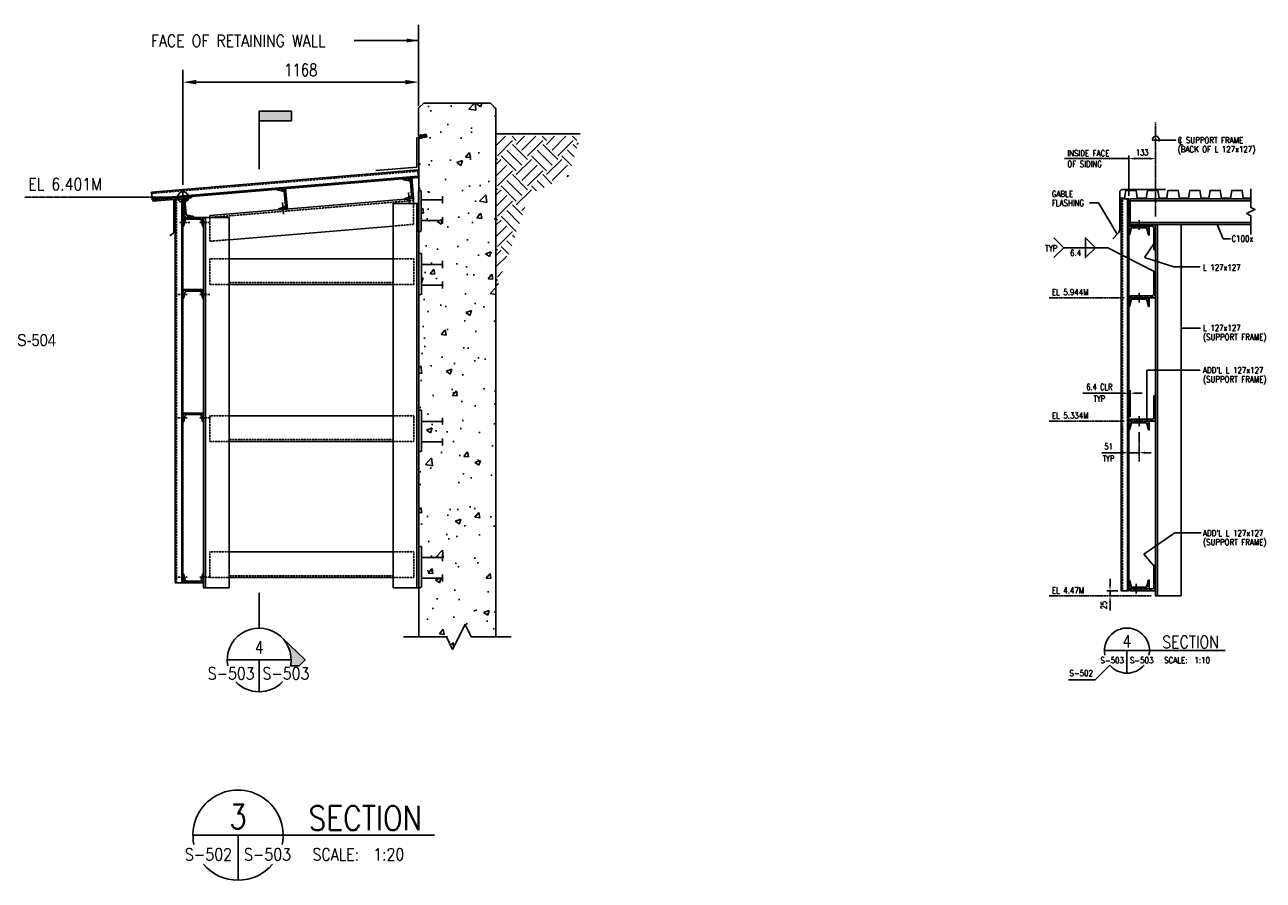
# Model space of a CAD drawing. Header units: millimetres. Extents: x 81 to 14083, y -2684 to 4964.
# Tile 5 of 5: x 7961 to 14083, y 229 to 4457. Entities that reach past the tile are written whole.
import ezdxf
from ezdxf.enums import TextEntityAlignment as Align

# ---------------------------------------------------------------- set-up
doc = ezdxf.new("R2010")
doc.units = ezdxf.units.MM
for name, pattern in [('CENTER2', [1.125, 0.75, -0.125, 0.125, -0.125]), ('DASHED2', [0.375, 0.25, -0.125]), ('HIDDEN', [0.375, 0.25, -0.125]), ('HIDDEN2', [0.1875, 0.125, -0.0625]), ('PHANTOM2', [1.25, 0.625, -0.125, 0.125, -0.125, 0.125, -0.125])]:
    doc.linetypes.add(name, pattern=pattern)
for name, color, linetype in [('A-ANNO-DIMS', 1, 'Continuous'), ('S-ANNO-CNTR', 1, 'CENTER2'), ('S-ANNO-DIMS', 2, 'Continuous'), ('S-ANNO-PATT', 1, 'Continuous'), ('S-ANNO-SYMB', 4, 'Continuous'), ('S-ANNO-SYMB_5', 5, 'Continuous'), ('S-ANNO-TEXT', 3, 'Continuous'), ('S-ANNO-TEXT_14', 14, 'Continuous'), ('S-DETL-CONC', 4, 'Continuous'), ('S-DETL-FNGR', 4, 'Continuous'), ('S-DETL-HIDE', 2, 'HIDDEN'), ('S-DETL-MBND', 1, 'Continuous'), ('S-DETL-MBND-HIDE', 1, 'HIDDEN2'), ('S-DETL-MBND2', 2, 'Continuous'), ('S-DETL-PATT', 1, 'Continuous'), ('S-DETL-STLS', 3, 'Continuous'), ('S-DETL-STLS5', 5, 'Continuous')]:
    doc.layers.add(name, color=color, linetype=linetype)
doc.styles.add('ROMANS', font='ROMANS.shx', dxfattribs={"width": 0.8})
doc.styles.add('SX-FRAC', font='SX-FRAC.shx', dxfattribs={"width": 0.9, "height": 14})
doc.styles.add('Text', font='romans.shx', dxfattribs={"width": 0.8, "height": 3})
doc.dimstyles.new('NFL_1', dxfattribs={"dimscale": 0, "dimtxt": 3, "dimasz": 3.3, "dimexe": 3, "dimexo": 3, "dimgap": 1.5, "dimtad": 1, "dimdec": 0, "dimzin": 3, "dimdsep": 46, "dimtxsty": 'Text', "dimblk2": 'ARCHTICK', "dimcen": 3, "dimdle": 3, "dimclrd": 1, "dimclre": 1, "dimclrt": 2, "dimadec": 0, "dimazin": 0, "dimtfac": 0.75, "dimtdec": 0, "dimtmove": 2, "dimatfit": 3, "dimfxl": 0.125, "dimtfillclr": 1, "dimfrac": 2, "dimtolj": 1, "dimtzin": 0, "dimarcsym": 1})
doc.dimstyles.get("Standard").update_dxf_attribs({"dimtxt": 0.125, "dimasz": 0.125, "dimexe": 0.18, "dimexo": 0.0625, "dimgap": 0.125, "dimtad": 0, "dimtih": 1, "dimtoh": 1, "dimdec": 4, "dimzin": 0, "dimdsep": 46, "dimtxsty": 'Text', "dimcen": 0.125, "dimclrt": 2, "dimadec": 0, "dimazin": 0, "dimtfac": 1, "dimtdec": 4, "dimtofl": 0, "dimtmove": 0, "dimatfit": 3, "dimfxl": 0.18, "dimtolj": 1, "dimtzin": 0, "dimarcsym": 0})
pattern_1 = [(45, (-26614.908, -14620.589), (-8.8388348, 8.8388348), []), (45, (-26614.908, -14614.339), (-8.8388348, 8.8388348), [])]

# ---------------------------------------------------------------- blocks, each defined once
blk = doc.blocks.new('*X54')
at = {"color": 0}
for p, q in [((811.4, 1072.2), (822.6, 1083.3)), ((813.2, 1060.7), (830.9, 1078.3)), ((835.3, 1078.3), (830.3, 1083.3)), ((848.5, 1056.2), (830.9, 1073.9)), ((835.3, 1073.9), (844.7, 1083.3)), ((841.9, 1067.3), (857.9, 1083.3)), ((848.5, 1060.7), (866.2, 1078.3)), ((870.6, 1078.3), (865.6, 1083.3)), ((883.9, 1056.2), (866.2, 1073.9)), ((870.6, 1073.9), (880, 1083.3)), ((877.3, 1067.3), (893.3, 1083.3)), ((883.9, 1060.7), (901.6, 1078.3)), ((906, 1078.3), (901, 1083.3)), ((905.9, 1069.5), (901.6, 1073.9)), ((906, 1073.9), (907.8, 1075.8)), ((813.2, 1056.2), (811.4, 1058)), ((811.4, 1050.1), (817.6, 1056.2)), ((835.3, 1043), (817.6, 1060.7)), ((841.9, 1049.6), (824.2, 1067.3)), ((835.3, 1038.6), (852.9, 1056.2)), ((870.6, 1043), (852.9, 1060.7)), ((877.3, 1049.6), (859.6, 1067.3)), ((870.6, 1038.6), (888.3, 1056.2)), ((899.8, 1049.1), (888.3, 1060.7)), ((902.9, 1059.3), (894.9, 1067.3)), ((811.4, 1036.8), (824.2, 1049.6)), ((813.2, 1025.3), (830.9, 1043)), ((841.9, 1031.9), (859.6, 1049.6)), ((848.5, 1025.3), (866.2, 1043)), ((877.3, 1031.9), (894.9, 1049.6)), ((841.9, 1014.3), (824.2, 1031.9)), ((848.5, 1020.9), (830.9, 1038.6)), ((867.9, 1023.7), (859.6, 1031.9)), ((876.9, 1027.8), (866.2, 1038.6)), ((894.6, 1036), (896.4, 1037.8)), ((813.2, 1020.9), (811.4, 1022.6)), ((811.4, 1014.7), (817.6, 1020.9)), ((811.4, 1001.5), (824.2, 1014.3)), ((835.3, 1007.6), (817.6, 1025.3)), ((835.3, 1003.2), (852.9, 1020.9)), ((858.8, 1019.5), (852.9, 1025.3)), ((813.2, 989.9), (830.9, 1007.6)), ((842.5, 991.6), (830.9, 1003.2)), ((841.9, 996.6), (845.3, 1000)), ((813.2, 985.5), (811.4, 987.3)), ((811.4, 979.4), (817.6, 985.5)), ((835.3, 972.3), (817.6, 989.9)), ((839.2, 981.6), (824.2, 996.6)), ((811.4, 966.1), (824.2, 978.9)), ((813.2, 954.6), (830.9, 972.3)), ((826.5, 945.7), (817.6, 954.6)), ((830, 955.4), (824.2, 961.2)), ((833.5, 965.2), (830.9, 967.9)), ((813.2, 950.2), (811.4, 951.9)), ((811.4, 944), (817.6, 950.2)), ((811.4, 930.8), (824.2, 943.5)), ((813.2, 914.8), (811.4, 916.6)), ((811.4, 908.7), (814.3, 911.6)), ((813.2, 919.2), (819.2, 925.3))]:
    blk.add_line(p, q, dxfattribs=at)
blk = doc.blocks.new('FLAG')
at = {"layer": 'S-ANNO-PATT'}
blk.add_hatch(color=256, dxfattribs=at).paths.add_polyline_path([(-11.91, 8.03), (-14.29, 8.03), (-14.29, 0), (-11.91, 0)])
at = {"layer": 'S-ANNO-SYMB'}
blk.add_lwpolyline([(0, 0), (-14.29, 0), (-14.29, 8.03), (-11.91, 8.03), (-11.91, 0)], dxfattribs=at)
blk = doc.blocks.new('*D55')
at = {"layer": 'Defpoints', "color": 0, "transparency": 16777216}
for p in [(9907.9, 4173.1), (9907.9, 4044.3), (8742.9, 3604.7)]:
    blk.add_point(p, dxfattribs=at)
at = {"layer": 'S-ANNO-DIMS', "color": 1, "lineweight": -2, "transparency": 16777216}
for p, q in [((8742.9, 3664.7), (8742.9, 4233.1)), ((9907.9, 4104.3), (9907.9, 4233.1)), ((8808.9, 4173.1), (9841.9, 4173.1))]:
    blk.add_line(p, q, dxfattribs=at)
at = {"layer": 'S-ANNO-DIMS', "color": 1, "transparency": 16777216}
for points in [[(8808.9, 4184.1), (8808.9, 4162.1), (8742.9, 4173.1)], [(9841.9, 4184.1), (9841.9, 4162.1), (9907.9, 4173.1)]]:
    blk.add_solid(points, dxfattribs=at)
at = {"layer": 'S-ANNO-DIMS', "color": 2, "transparency": 16777216, "insert": (9325.4, 4233.1), "char_height": 60, "attachment_point": 5, "style": 'Text'}
blk.add_mtext('\\A1;1168', dxfattribs=at)
blk = doc.blocks.new('_ArchTick')
at = {"color": 0, "linetype": 'ByBlock', "const_width": 0.15}
blk.add_lwpolyline([(-0.5, -0.5), (0.5, 0.5)], dxfattribs=at)

msp = doc.modelspace()

# ---------------------------------------------------------------- hatches: boundary and pattern name
at = {"layer": 'S-ANNO-PATT'}
msp.add_hatch(color=256, dxfattribs=at).paths.add_polyline_path([(9233.5, 1426.3, -0.24246), (9274.3, 1287.8), (9316.6, 1287.8), (9347.8, 1317.5)])
at = {"layer": 'S-DETL-PATT'}
h = msp.add_hatch(dxfattribs=at)
h.set_pattern_fill('AR-CONC', color=256, scale=40, style=0)
h.set_pattern_definition([(50, (-25401.3, -14697.57), (286.9041, -25.1009), [30, -330]), (355, (-25401.3, -14697.57), (-55.5005, 300.8769), [24, -264]), (100.4514, (-25377.38, -14699.66), (231.4038, 275.7758), [25.496, -280.4568]), (46.1842, (-25401.3, -14617.57), (426.8964, -66.2076), [45, -495]), (96.6356, (-25365.7, -14623.1), (373.865, 389.647), [38.244, -420.685]), (351.1842, (-25401.3, -14617.57), (373.865, 389.6474), [36, -396]), (21, (-25361.3, -14637.57), (238.7628, -161.0476), [30, -330]), (326, (-25361.3, -14637.57), (97.3261, 290.06), [24, -264]), (71.4514, (-25341.4, -14650.99), (336.089, 129.0122), [25.496, -280.4568]), (37.5, (-25401.29, -14697.57), (4.86394, 133.15754), [0, -260.8, 0, -268, 0, -265]), (7.5, (-25401.29, -14697.57), (105.2278, 157.7647), [0, -152.8, 0, -254.8, 0, -101]), (327.5, (-25490.49, -14697.57), (213.52897, -9.02195), [0, -100, 0, -312, 0, -414]), (317.5, (-25530.49, -14697.57), (233.2745, 40.042), [0, -130, 0, -207.2, 0, -294])])
h.paths.add_polyline_path([(9949.5, 3889.9), (9908.9, 3880), (9908.9, 3626.1), (9921.6, 3626.1), (9921.6, 3422.9), (9908.9, 3422.9), (9908.9, 3326.6), (9921.6, 3326.6), (9921.6, 3123.4), (9908.9, 3123.4), (9908.9, 2551), (9921.6, 2551), (9921.6, 2347.8), (9908.9, 2347.8), (9908.9, 1878), (9921.6, 1878), (9921.6, 1674.8), (9908.9, 1674.8), (9908.9, 1431), (10044.9, 1431), (10075.8, 1369.3), (10137.5, 1492.7), (10168.3, 1431), (10289.9, 1431), (10289.9, 4043.3), (10263.5, 4069.7), (9933.3, 4069.7), (9907.9, 4044.3), (9907.9, 3894.7), (9946.1, 3903.8)])
h = msp.add_hatch(dxfattribs=at)
h.set_pattern_fill('STEEL', color=256, scale=100, style=0)
h.set_pattern_definition([(45, (-26465.908, -14608.584), (-8.8388348, 8.8388348), []), (45, (-26465.908, -14602.334), (-8.8388348, 8.8388348), [])])
edge = h.paths.add_edge_path()
edge.add_line((9882.5, 3597.3), (9839, 3593.7))
edge.add_line((9839, 3593.7), (9838.9, 3595.2))
edge.add_arc((9842, 3595.5), 3.17, 108.544, 184.74875, ccw=False)
edge.add_line((9841, 3598.5), (9868.7, 3607.7))
edge.add_arc((9866.6, 3613.8), 6.35, 288.544, 364.74875)
edge.add_line((9873, 3614.3), (9867.5, 3680.3))
edge.add_arc((9861.1, 3679.8), 6.35, 4.74875, 80.95349)
edge.add_line((9862.1, 3686), (9833.4, 3690.6))
edge.add_arc((9833.9, 3693.8), 3.17, 184.74875, 260.95349, ccw=False)
edge.add_line((9830.7, 3693.5), (9830.6, 3695))
edge.add_line((9830.6, 3695), (9874.1, 3698.6))
edge.add_line((9874.1, 3698.6), (9882.5, 3597.3))
h = msp.add_hatch(dxfattribs=at)
h.set_pattern_fill('STEEL', color=256, scale=100, style=0)
h.set_pattern_definition(pattern_1)
edge = h.paths.add_edge_path()
edge.add_line((9259, 3545.8), (9215.5, 3542.2))
edge.add_line((9215.5, 3542.2), (9215.3, 3543.6))
edge.add_arc((9218.5, 3543.9), 3.17, 108.544, 184.74875, ccw=False)
edge.add_line((9217.5, 3546.9), (9245.1, 3556.2))
edge.add_arc((9243.1, 3562.2), 6.35, 288.544, 364.74875)
edge.add_line((9249.4, 3562.7), (9243.9, 3628.7))
edge.add_arc((9237.6, 3628.2), 6.35, 4.74875, 80.95349)
edge.add_line((9238.6, 3634.5), (9209.8, 3639.1))
edge.add_arc((9210.3, 3642.2), 3.18, 184.74875, 260.95349, ccw=False)
edge.add_line((9207.2, 3641.9), (9207, 3643.4))
edge.add_line((9207, 3643.4), (9250.6, 3647))
edge.add_line((9250.6, 3647), (9259, 3545.8))
h = msp.add_hatch(dxfattribs=at)
h.set_pattern_fill('STEEL', color=256, scale=100, angle=270, style=0)
h.set_pattern_definition([(315, (-26614.908, -14620.589), (8.8388348, 8.8388348), []), (315, (-26608.658, -14620.589), (8.8388348, 8.8388348), [])])
edge = h.paths.add_edge_path()
edge.add_line((8742.9, 3604.7), (8786.5, 3608.4))
edge.add_line((8786.5, 3608.4), (8786.6, 3606.9))
edge.add_arc((8783.4, 3606.6), 3.17, -71.456, 4.74875, ccw=False)
edge.add_line((8784.4, 3603.6), (8756.8, 3594.3))
edge.add_arc((8758.8, 3588.3), 6.35, 108.544, 184.74875)
edge.add_line((8752.5, 3587.8), (8758, 3521.8))
edge.add_arc((8764.3, 3522.3), 6.35, 184.74875, 260.95349)
edge.add_line((8763.3, 3516), (8792.1, 3511.4))
edge.add_arc((8791.6, 3508.3), 3.18, 4.74875, 80.95349, ccw=False)
edge.add_line((8794.7, 3508.6), (8794.9, 3507.1))
edge.add_line((8794.9, 3507.1), (8751.3, 3503.5))
edge.add_line((8751.3, 3503.5), (8742.9, 3604.7))
h = msp.add_hatch(dxfattribs=at)
h.set_pattern_fill('STEEL', color=256, scale=100, style=0)
h.set_pattern_definition(pattern_1)
h.paths.add_polyline_path([(8844.5, 3479.6), (8835.7, 3479.6), (8839.9, 3462.2, 0.345327), (8843, 3459.8), (8844.5, 3459.8)], flags=17)
h.paths.add_polyline_path([(8844.5, 3503.5), (8742.9, 3503.5), (8742.9, 3459.8), (8744.4, 3459.8, 0.345327), (8747.5, 3462.2), (8754.4, 3490.5, -0.345327), (8760.6, 3495.3), (8826.8, 3495.3, -0.345327), (8833, 3490.5), (8835.7, 3479.6), (8844.5, 3479.6)])
h = msp.add_hatch(dxfattribs=at)
h.set_pattern_fill('STEEL', color=256, scale=125, style=0)
h.set_pattern_definition([(45, (-24574.836, -14737.565), (-11.0485435, 11.0485435), []), (45, (-24574.836, -14729.753), (-11.0485435, 11.0485435), [])])
edge = h.paths.add_edge_path()
edge.add_arc((13518.4, 3420.3), 3.16, 193.79525, 270, ccw=False)
edge.add_line((13515.3, 3419.6), (13508.4, 3447.7))
edge.add_arc((13502.3, 3446.2), 6.31, 13.79525, 90)
edge.add_line((13502.3, 3452.5), (13436.5, 3452.5))
edge.add_arc((13436.5, 3446.2), 6.31, 90, 166.20475)
edge.add_line((13430.3, 3447.7), (13423.4, 3419.6))
edge.add_arc((13420.3, 3420.3), 3.16, 270, 346.20475, ccw=False)
edge.add_line((13420.3, 3417.2), (13418.9, 3417.2))
edge.add_line((13418.9, 3417.2), (13418.9, 3460.6))
edge.add_line((13418.9, 3460.6), (13519.9, 3460.6))
edge.add_line((13519.9, 3460.6), (13519.9, 3417.2))
edge.add_line((13519.9, 3417.2), (13518.4, 3417.2))
h = msp.add_hatch(dxfattribs=at)
h.set_pattern_fill('STEEL', color=256, scale=150, angle=270, style=0)
h.set_pattern_definition([(315, (-24574.836, -14737.565), (13.258252, 13.258252), []), (315, (-24565.46, -14737.565), (13.258252, 13.258252), [])])
edge = h.paths.add_edge_path()
edge.add_line((13551.4, 3343.9), (13551.4, 3470.1))
edge.add_line((13551.4, 3470.1), (13425.2, 3470.1))
edge.add_line((13425.2, 3470.1), (13425.2, 3464.8))
edge.add_arc((13429.4, 3464.8), 4.21, 180, 270)
edge.add_line((13429.4, 3460.6), (13533.6, 3460.6))
edge.add_arc((13533.6, 3452.2), 8.42, 0, 90, ccw=False)
edge.add_line((13542, 3452.2), (13542, 3348.1))
edge.add_arc((13546.2, 3348.1), 4.21, 180, 270)
edge.add_line((13546.2, 3343.9), (13551.4, 3343.9))
h = msp.add_hatch(dxfattribs=at)
h.set_pattern_fill('STEEL', color=256, scale=150, angle=270, style=0)
h.set_pattern_definition([(315, (-24574.836, -14522.115), (13.258252, 13.258252), []), (315, (-24565.46, -14522.115), (13.258252, 13.258252), [])])
edge = h.paths.add_edge_path()
edge.add_line((13425.2, 3107.7), (13551.4, 3107.7))
edge.add_line((13551.4, 3107.7), (13551.4, 3234))
edge.add_line((13551.4, 3234), (13546.2, 3234))
edge.add_arc((13546.2, 3229.8), 4.21, 90, 180)
edge.add_line((13542, 3229.8), (13542, 3125.6))
edge.add_arc((13533.6, 3125.6), 8.42, 270, 360, ccw=False)
edge.add_line((13533.6, 3117.2), (13429.4, 3117.2))
edge.add_arc((13429.4, 3113), 4.21, 90, 180)
edge.add_line((13425.2, 3113), (13425.2, 3107.7))
h = msp.add_hatch(dxfattribs=at)
h.set_pattern_fill('STEEL', color=256, scale=100, style=0)
h.set_pattern_definition([(45, (-17834.983, -14799.314), (-8.838835, 8.838835), []), (45, (-17834.983, -14793.064), (-8.838835, 8.838835), [])])
edge = h.paths.add_edge_path()
edge.add_arc((8760.6, 3133.2), 6.35, 90, 166.20475)
edge.add_line((8754.4, 3134.7), (8747.5, 3106.4))
edge.add_arc((8744.4, 3107.2), 3.18, 270, 346.20475, ccw=False)
edge.add_line((8744.4, 3104), (8742.9, 3104))
edge.add_line((8742.9, 3104), (8742.9, 3147.7))
edge.add_line((8742.9, 3147.7), (8844.5, 3147.7))
edge.add_line((8844.5, 3147.7), (8844.5, 3104))
edge.add_line((8844.5, 3104), (8843, 3104))
edge.add_arc((8843, 3107.2), 3.18, 193.79525, 270, ccw=False)
edge.add_line((8839.9, 3106.4), (8833, 3134.7))
edge.add_arc((8826.8, 3133.2), 6.35, 13.79525, 90)
edge.add_line((8826.8, 3139.6), (8760.6, 3139.6))
h = msp.add_hatch(dxfattribs=at)
h.set_pattern_fill('STEEL', color=256, scale=125, style=0)
h.set_pattern_definition([(45, (-24574.836, -15090.467), (-11.0485435, 11.0485435), []), (45, (-24574.836, -15082.654), (-11.0485435, 11.0485435), [])])
edge = h.paths.add_edge_path()
edge.add_arc((13518.4, 3067.4), 3.16, 193.79525, 270, ccw=False)
edge.add_line((13515.3, 3066.7), (13508.4, 3094.8))
edge.add_arc((13502.3, 3093.3), 6.31, 13.79525, 90)
edge.add_line((13502.3, 3099.6), (13436.5, 3099.6))
edge.add_arc((13436.5, 3093.3), 6.31, 90, 166.20475)
edge.add_line((13430.3, 3094.8), (13423.4, 3066.7))
edge.add_arc((13420.3, 3067.4), 3.16, 270, 346.20475, ccw=False)
edge.add_line((13420.3, 3064.3), (13418.9, 3064.3))
edge.add_line((13418.9, 3064.3), (13418.9, 3107.7))
edge.add_line((13418.9, 3107.7), (13519.9, 3107.7))
edge.add_line((13519.9, 3107.7), (13519.9, 3064.3))
edge.add_line((13519.9, 3064.3), (13518.4, 3064.3))
h = msp.add_hatch(dxfattribs=at)
h.set_pattern_fill('STEEL', color=256, scale=150, angle=270, style=0)
h.set_pattern_definition([(315, (-24574.836, -15132.115), (13.258252, 13.258252), []), (315, (-24565.46, -15132.115), (13.258252, 13.258252), [])])
edge = h.paths.add_edge_path()
edge.add_line((13425.2, 2497.7), (13551.4, 2497.7))
edge.add_line((13551.4, 2497.7), (13551.4, 2624))
edge.add_line((13551.4, 2624), (13546.2, 2624))
edge.add_arc((13546.2, 2619.8), 4.21, 90, 180)
edge.add_line((13542, 2619.8), (13542, 2515.6))
edge.add_arc((13533.6, 2515.6), 8.42, 270, 360, ccw=False)
edge.add_line((13533.6, 2507.2), (13429.4, 2507.2))
edge.add_arc((13429.4, 2503), 4.21, 90, 180)
edge.add_line((13425.2, 2503), (13425.2, 2497.7))
h = msp.add_hatch(dxfattribs=at)
h.set_pattern_fill('STEEL', color=256, scale=100, style=0)
h.set_pattern_definition([(45, (-17834.983, -15409.314), (-8.838835, 8.838835), []), (45, (-17834.983, -15403.064), (-8.838835, 8.838835), [])])
edge = h.paths.add_edge_path()
edge.add_arc((8760.6, 2523.2), 6.35, 90, 166.20475)
edge.add_line((8754.4, 2524.7), (8747.5, 2496.4))
edge.add_arc((8744.4, 2497.2), 3.18, 270, 346.20475, ccw=False)
edge.add_line((8744.4, 2494), (8742.9, 2494))
edge.add_line((8742.9, 2494), (8742.9, 2537.7))
edge.add_line((8742.9, 2537.7), (8844.5, 2537.7))
edge.add_line((8844.5, 2537.7), (8844.5, 2494))
edge.add_line((8844.5, 2494), (8843, 2494))
edge.add_arc((8843, 2497.2), 3.18, 193.79525, 270, ccw=False)
edge.add_line((8839.9, 2496.4), (8833, 2524.7))
edge.add_arc((8826.8, 2523.2), 6.35, 13.79525, 90)
edge.add_line((8826.8, 2529.6), (8760.6, 2529.6))
h = msp.add_hatch(dxfattribs=at)
h.set_pattern_fill('STEEL', color=256, scale=125, style=0)
h.set_pattern_definition([(45, (-24574.836, -15700.467), (-11.0485435, 11.0485435), []), (45, (-24574.836, -15692.654), (-11.0485435, 11.0485435), [])])
edge = h.paths.add_edge_path()
edge.add_arc((13518.4, 2457.4), 3.16, 193.79525, 270, ccw=False)
edge.add_line((13515.3, 2456.7), (13508.4, 2484.8))
edge.add_arc((13502.3, 2483.3), 6.31, 13.79525, 90)
edge.add_line((13502.3, 2489.6), (13436.5, 2489.6))
edge.add_arc((13436.5, 2483.3), 6.31, 90, 166.20475)
edge.add_line((13430.3, 2484.8), (13423.4, 2456.7))
edge.add_arc((13420.3, 2457.4), 3.16, 270, 346.20475, ccw=False)
edge.add_line((13420.3, 2454.3), (13418.9, 2454.3))
edge.add_line((13418.9, 2454.3), (13418.9, 2497.7))
edge.add_line((13418.9, 2497.7), (13519.9, 2497.7))
edge.add_line((13519.9, 2497.7), (13519.9, 2454.3))
edge.add_line((13519.9, 2454.3), (13518.4, 2454.3))
h = msp.add_hatch(dxfattribs=at)
h.set_pattern_fill('STEEL', color=256, scale=150, angle=270, style=0)
h.set_pattern_definition([(315, (-24574.836, -14464.299), (13.258252, 13.258252), []), (315, (-24565.46, -14464.299), (13.258252, 13.258252), [])])
edge = h.paths.add_edge_path()
edge.add_line((13542, 1781), (13542, 1676.9))
edge.add_arc((13533.6, 1676.9), 8.42, -90, 0, ccw=False)
edge.add_line((13533.6, 1668.5), (13429.4, 1668.5))
edge.add_arc((13429.4, 1664.2), 4.21, 90, 180)
edge.add_line((13425.2, 1664.2), (13425.2, 1659))
edge.add_line((13425.2, 1659), (13551.4, 1659))
edge.add_line((13551.4, 1659), (13551.4, 1785.2))
edge.add_line((13551.4, 1785.2), (13546.2, 1785.2))
edge.add_arc((13546.2, 1781), 4.21, 90, 180)
h = msp.add_hatch(dxfattribs=at)
h.set_pattern_fill('STEEL', color=256, scale=100, style=0)
h.set_pattern_definition([(45, (-26614.908, -14236.355), (-8.8388348, 8.8388348), []), (45, (-26614.908, -14230.105), (-8.8388348, 8.8388348), [])])
edge = h.paths.add_edge_path()
edge.add_line((8742.9, 1698.7), (8742.9, 1742.4))
edge.add_line((8742.9, 1742.4), (8744.4, 1742.4))
edge.add_arc((8744.4, 1739.3), 3.18, 13.79525, 90, ccw=False)
edge.add_line((8747.5, 1740), (8754.4, 1711.7))
edge.add_arc((8760.6, 1713.2), 6.35, 193.79525, 270)
edge.add_line((8760.6, 1706.9), (8826.8, 1706.9))
edge.add_arc((8826.8, 1713.2), 6.35, 270, 346.20475)
edge.add_line((8833, 1711.7), (8839.9, 1740))
edge.add_arc((8843, 1739.3), 3.18, 90, 166.20475, ccw=False)
edge.add_line((8843, 1742.4), (8844.5, 1742.4))
edge.add_line((8844.5, 1742.4), (8844.5, 1698.7))
edge.add_line((8844.5, 1698.7), (8742.9, 1698.7))
h = msp.add_hatch(dxfattribs=at)
h.set_pattern_fill('STEEL', color=256, scale=125, style=0)
h.set_pattern_definition([(45, (-24574.836, -14464.299), (-11.0485435, 11.0485435), []), (45, (-24574.836, -14456.486), (-11.0485435, 11.0485435), [])])
edge = h.paths.add_edge_path()
edge.add_line((13418.9, 1711.9), (13420.3, 1711.9))
edge.add_arc((13420.3, 1708.7), 3.16, 13.79525, 90, ccw=False)
edge.add_line((13423.4, 1709.5), (13430.3, 1681.4))
edge.add_arc((13436.5, 1682.9), 6.31, 193.79525, 270)
edge.add_line((13436.5, 1676.6), (13502.3, 1676.6))
edge.add_arc((13502.3, 1682.9), 6.31, 270, 346.20475)
edge.add_line((13508.4, 1681.4), (13515.3, 1709.5))
edge.add_arc((13518.4, 1708.7), 3.16, 90, 166.20475, ccw=False)
edge.add_line((13518.4, 1711.9), (13519.9, 1711.9))
edge.add_line((13519.9, 1711.9), (13519.9, 1668.5))
edge.add_line((13519.9, 1668.5), (13418.9, 1668.5))
edge.add_line((13418.9, 1668.5), (13418.9, 1711.9))

# ---------------------------------------------------------------- linework, layer by layer
at = {"layer": 'A-ANNO-DIMS'}
for p, q in [((8742.9, 3630.8), (8742.9, 3578.7)), ((8716.8, 3604.7), (8768, 3604.7))]:
    msp.add_line(p, q, dxfattribs=at)
msp.add_circle((8742.9, 3604.7), 26.1, dxfattribs=at)
at = {"layer": 'S-ANNO-CNTR', "ltscale": 10}
for p, q in [((13551.4, 3509.1), (13551.4, 3974.1)), ((13469.4, 2442.9), (13469.4, 2297.9))]:
    msp.add_line(p, q, dxfattribs=at)
at = {"layer": 'S-ANNO-DIMS', "color": 2}
for p, q in [((9907.9, 4053.9), (9907.9, 4456.5)), ((13388.9, 2635.5), (13190.9, 2635.5)), ((13418.9, 2513.6), (13418.9, 2651.4)), ((13418.9, 2635.5), (13425.2, 2635.5)), ((13425.2, 2518.9), (13425.2, 2651.4)), ((13455.2, 2635.5), (13485.2, 2635.5)), ((13388.4, 2341.4), (13284.7, 2341.4)), ((13418.4, 2348), (13418.4, 2325.5)), ((13418.4, 2341.4), (13469.4, 2341.4)), ((13499.4, 2341.4), (13529.4, 2341.4)), ((13325.9, 1689), (13325.9, 1719)), ((13364.7, 1659), (13310, 1659)), ((13325.9, 1633.7), (13325.9, 1659)), ((13325.9, 1603.7), (13325.9, 1561.1))]:
    msp.add_line(p, q, dxfattribs=at)
at = {"layer": 'S-ANNO-DIMS', "linetype": 'PHANTOM2'}
msp.add_line((7960.9, 3604.7), (8716.8, 3604.7), dxfattribs=at)
at = {"layer": 'S-ANNO-DIMS', "linetype": 'PHANTOM2', "ltscale": 10}
for p, q in [((13024.6, 3107.7), (13396.9, 3107.7)), ((13024.6, 2497.7), (13396.9, 2497.7)), ((13024.6, 1633.7), (13528.7, 1633.7))]:
    msp.add_line(p, q, dxfattribs=at)
at = {"layer": 'S-ANNO-DIMS'}
msp.add_lwpolyline([(13652.2, 3885.9), (13537, 3885.9, -1.5522), (13565.6, 3880.4, -0.466674)], format="xyb", dxfattribs=at)
for points in [[(13048.3, 3305.8), (13097.4, 3354.9), (13048.3, 3404)], [(13205.2, 3354.9), (13205.2, 3404), (13254.3, 3354.9)], [(13205.2, 3354.9), (13205.2, 3305.8), (13254.3, 3354.9)]]:
    msp.add_lwpolyline(points, dxfattribs=at)
at = {"layer": 'S-ANNO-DIMS', "color": 2}
for points in [[(13388.9, 2640.5), (13388.9, 2630.5), (13418.9, 2635.5)], [(13455.2, 2640.5), (13455.2, 2630.5), (13425.2, 2635.5)], [(13388.4, 2346.4), (13388.4, 2336.4), (13418.4, 2341.4)], [(13499.4, 2346.4), (13499.4, 2336.4), (13469.4, 2341.4)], [(13320.9, 1689), (13330.9, 1689), (13325.9, 1659)], [(13320.9, 1603.7), (13330.9, 1603.7), (13325.9, 1633.7)]]:
    msp.add_solid(points, dxfattribs=at)
at = {"layer": 'S-ANNO-SYMB'}
for p, q in [((9119.5, 1475), (9119.5, 1649.2)), ((8962, 1317.5), (9277.1, 1317.5)), ((9119.5, 1317.5), (9119.5, 1159.9)), ((9233.5, 1208.7), (9234.5, 1209.5))]:
    msp.add_line(p, q, dxfattribs=at)
msp.add_lwpolyline([(9274.3, 1287.8), (9316.6, 1287.8), (9347.8, 1317.5), (9233.5, 1426.3)], dxfattribs=at)
for start, end in [(349.14801, 190.85199), (223.22267, 316.77733)]:
    msp.add_arc((9119.5, 1317.5), 157.6, start, end, dxfattribs=at)
at = {"layer": 'S-ANNO-SYMB_5'}
for p, q in [((13298.1, 1363.5), (13584, 1363.5)), ((13409.5, 1363.5), (13409.5, 1252.1)), ((13584, 1363.5), (13894.8, 1363.5)), ((8792.2, 451.4), (9363.9, 451.4)), ((9015, 451.4), (9015, 228.6)), ((9363.9, 451.4), (9985.6, 451.4))]:
    msp.add_line(p, q, dxfattribs=at)
for centre, radius, start, end in [((13409.5, 1363.5), 111.4, 348.16523, 191.83477), ((13409.5, 1363.5), 111.4, 220.09558, 319.90442), ((9015, 451.4), 222.8, 348.16523, 191.83477), ((9015, 451.4), 222.8, 220.09558, 319.90442)]:
    msp.add_arc(centre, radius, start, end, dxfattribs=at)
at = {"layer": 'S-ANNO-TEXT'}
for p, q in [((13324.3, 1291.8), (13251.9, 1218.5)), ((13251.9, 1218.5), (13120.3, 1218.5))]:
    msp.add_line(p, q, dxfattribs=at)
at = {"layer": 'S-DETL-CONC'}
for p, q in [((9933.3, 4069.7), (9907.9, 4044.3)), ((10263.5, 4069.7), (9933.3, 4069.7)), ((10289.9, 4043.3), (10263.5, 4069.7)), ((10289.9, 1431), (10289.9, 4043.3)), ((9908.9, 3892.3), (9908.9, 1431))]:
    msp.add_line(p, q, dxfattribs=at)
for points in [[(9907.9, 4044.3), (9907.9, 3906.7), (9945.1, 3915.8), (9948.5, 3901.9), (9907.9, 3892)], [(10365.9, 1431), (10168.3, 1431), (10137.5, 1492.7), (10075.8, 1369.3), (10044.9, 1431), (9832.9, 1431)]]:
    msp.add_lwpolyline(points, dxfattribs=at)
at = {"layer": 'S-DETL-FNGR'}
msp.add_line((10288.9, 3917.3), (10706.5, 3917.3), dxfattribs=at)
at = {"layer": 'S-DETL-HIDE'}
msp.add_line((9882.5, 3597.3), (9882.5, 3573.3), dxfattribs=at)
for points in [[(9907.9, 3435), (9920.6, 3435), (9920.6, 3638.2), (9907.9, 3638.2)], [(9908.9, 3326.6), (9921.6, 3326.6), (9921.6, 3123.4), (9908.9, 3123.4)], [(9908.9, 2551), (9921.6, 2551), (9921.6, 2347.8), (9908.9, 2347.8)], [(9908.9, 1878), (9921.6, 1878), (9921.6, 1674.8), (9908.9, 1674.8)]]:
    msp.add_lwpolyline(points, close=True, dxfattribs=at)
at = {"layer": 'S-DETL-MBND', "color": 1, "const_width": 3.17}
msp.add_lwpolyline([(8741.3, 3604.7, 1), (8744.5, 3604.7, 1)], format="xyb", close=True, dxfattribs=at)
at = {"layer": 'S-DETL-MBND-HIDE', "ltscale": 10}
for p, q in [((9908.9, 3733.8), (8588.4, 3623.7)), ((8711.1, 3594.8), (8711.1, 1698.7)), ((9882.5, 3588.2), (8875.5, 3504.3)), ((9882.5, 3573.3), (9882.5, 3470.3)), ((13386.9, 3595.7), (13386.9, 1659)), ((8875.5, 3513.8), (8875.5, 3386.4)), ((8725.2, 3479.6), (8777.5, 3479.6)), ((8824.1, 3479.6), (8876.4, 3479.6)), ((9882.5, 3470.3), (9780.9, 3461.8)), ((8971.5, 3394.4), (8875.5, 3386.4)), ((8763.3, 3123.9), (8710.9, 3123.9)), ((8824.1, 3123.9), (8876.4, 3123.9)), ((8763.3, 2513.9), (8710.9, 2513.9)), ((8824.1, 2513.9), (8876.4, 2513.9)), ((8763.3, 1727), (8710.9, 1727)), ((8824.1, 1727), (8876.4, 1727))]:
    msp.add_line(p, q, dxfattribs=at)
for points in [[(8971.5, 3299.7), (8875.5, 3299.7), (8875.5, 3172.7), (8971.5, 3172.7)], [(9884, 3299.7), (9884, 3172.7), (9781.9, 3172.7)], [(9884, 3299.7), (9781.9, 3299.7)], [(9781.9, 3182.3), (8971.5, 3182.3)], [(8971.5, 2524.1), (8875.5, 2524.1), (8875.5, 2397.1), (8971.5, 2397.1)], [(9884, 2524.1), (9781.9, 2524.1)], [(9884, 2524.1), (9884, 2397.1), (9781.9, 2397.1)], [(9781.9, 2406.6), (8971.5, 2406.6)], [(8971.5, 1851.1), (8875.5, 1851.1), (8875.5, 1724.1), (8971.5, 1724.1)], [(9884, 1851.1), (9781.9, 1851.1)], [(9884, 1851.1), (9884, 1724.1), (9781.9, 1724.1)], [(9781.9, 1733.7), (8971.5, 1733.7)]]:
    msp.add_lwpolyline(points, dxfattribs=at)
at = {"layer": 'S-DETL-MBND2', "color": 2}
for p, q in [((9904.7, 3739.8), (8587.9, 3630)), ((9907.4, 3707.7), (9904.7, 3739.8)), ((8591, 3592.1), (8587.9, 3630)), ((8704.8, 3594.8), (8704.8, 1698.7)), ((8736.5, 3594.8), (8704.8, 3594.8)), ((9839, 3594.1), (8875.5, 3513.8)), ((9780.9, 3573.3), (9898.4, 3573.3)), ((9781.9, 3573.3), (9781.9, 1673.7)), ((8854, 3503.5), (8971.5, 3503.5)), ((8971.5, 3503.5), (8971.5, 1673.7)), ((9781.9, 3461.9), (8971.5, 3394.4)), ((8736.5, 1698.7), (8704.8, 1698.7)), ((8971.5, 1673.7), (8854, 1673.7))]:
    msp.add_line(p, q, dxfattribs=at)
at = {"layer": 'S-DETL-MBND2'}
for p, q in [((13425.2, 3479.6), (13425.2, 3586.9)), ((13677.7, 3470.1), (13677.7, 1633.7)), ((13677.7, 1633.7), (13560.9, 1633.7))]:
    msp.add_line(p, q, dxfattribs=at)
at = {"layer": 'S-DETL-MBND2', "color": 2}
for points in [[(13418.4, 3595.7), (13380.6, 3595.7), (13380.6, 1659), (13412.1, 1659)], [(9781.9, 3299.7), (8971.5, 3299.7)], [(9781.9, 3172.7), (8971.5, 3172.7)], [(9781.9, 2524.1), (8971.5, 2524.1)], [(9781.9, 2397.1), (8971.5, 2397.1)], [(9781.9, 1851.1), (8971.5, 1851.1)], [(9781.9, 1724.1), (8971.5, 1724.1)], [(9899.4, 1673.7), (9781.9, 1673.7)]]:
    msp.add_lwpolyline(points, dxfattribs=at)
at = {"layer": 'S-DETL-PATT', "color": 2}
for p, q in [((13418.4, 3611.6), (13418.4, 3810.9)), ((13448.4, 3795), (13521.4, 3795))]:
    msp.add_line(p, q, dxfattribs=at)
for points in [[(13448.4, 3800), (13448.4, 3790), (13418.4, 3795)], [(13521.4, 3800), (13521.4, 3790), (13551.4, 3795)]]:
    msp.add_solid(points, dxfattribs=at)
at = {"layer": 'S-DETL-STLS'}
for p, q in [((8590.5, 3598.4), (9907.3, 3708.1)), ((9907.9, 3701.8), (8591, 3592.1)), ((9907.3, 3708.1), (9907.9, 3701.8)), ((8736.5, 3594.8), (8736.5, 1698.7)), ((8742.9, 3594.8), (8736.5, 3594.8)), ((8742.9, 3594.8), (8742.9, 1698.7)), ((9898.4, 3573.3), (9899.4, 1673.7)), ((9898.4, 3573.3), (9907.9, 3573.3)), ((8844.5, 3503.5), (8844.5, 1673.7)), ((8844.5, 3503.5), (8854, 3503.5)), ((8854, 3503.5), (8854, 1673.7)), ((8742.9, 1698.7), (8736.5, 1698.7)), ((8854, 1673.7), (8844.5, 1673.7))]:
    msp.add_line(p, q, dxfattribs=at)
at = {"layer": 'S-DETL-STLS', "linetype": 'HIDDEN'}
for p, q in [((10025.4, 3608.8), (10025.4, 3573.9)), ((10025.4, 3507.2), (10025.4, 3472.3))]:
    msp.add_line(p, q, dxfattribs=at)
at = {"layer": 'S-DETL-STLS', "color": 3}
for p, q in [((13425.2, 3586.9), (13425.2, 3596.3)), ((13425.2, 3586.9), (14021.6, 3586.9)), ((13425.2, 3470.1), (13425.2, 3479.6)), ((13425.2, 3479.6), (14021.6, 3479.6)), ((13425.2, 3470.1), (14021.6, 3470.1)), ((13551.4, 3470.1), (13677.7, 3470.1))]:
    msp.add_line(p, q, dxfattribs=at)
for points in [[(9695.6, 3735.6), (9898.8, 3752.5), (9898.8, 3897.5), (9946.1, 3909)], [(14021.6, 3599.7), (13984.8, 3599.7), (13978.5, 3637.6), (13928, 3637.6), (13921.6, 3599.7), (13877.5, 3599.7), (13871.1, 3637.6), (13820.7, 3637.6), (13814.3, 3599.7), (13776.5, 3599.7), (13770.2, 3637.6), (13719.7, 3637.6), (13713.3, 3599.7), (13669.2, 3599.7), (13662.8, 3637.6), (13612.3, 3637.6), (13606, 3599.7), (13568.2, 3599.7), (13561.8, 3637.6), (13511.3, 3637.6), (13505, 3599.7), (13460.8, 3599.7), (13454.5, 3637.6), (13404, 3637.6), (13397.7, 3599.7), (13373.6, 3599.7)], [(14021.6, 3646.3), (14021.6, 3553.7), (14042.2, 3543.5), (14001.1, 3523), (14021.6, 3512.7), (14021.6, 3420.1)], [(8593.1, 3584.9), (8697.9, 3593.6), (8697.9, 3428.5), (8677.4, 3412.6)], [(13418.4, 3595.7), (13418.4, 1659), (13412.1, 1659), (13412.1, 3595.7)], [(13425.2, 3596.3), (14021.6, 3596.3)], [(13560.9, 3470.1), (13560.9, 1633.7), (13551.4, 1633.7), (13551.4, 3470.1)]]:
    msp.add_lwpolyline(points, dxfattribs=at)
at = {"layer": 'S-DETL-STLS'}
for points in [[(9882.5, 3597.3), (9839, 3593.7), (9838.9, 3595.2, -0.345327), (9841, 3598.5), (9868.7, 3607.7, 0.345327), (9873, 3614.3), (9867.5, 3680.3, 0.345327), (9862.1, 3686), (9833.4, 3690.6, -0.345327), (9830.7, 3693.5), (9830.6, 3695), (9874.1, 3698.6)], [(9259, 3545.8), (9215.5, 3542.2), (9215.3, 3543.6, -0.345327), (9217.5, 3546.9), (9245.1, 3556.2, 0.345327), (9249.4, 3562.7), (9243.9, 3628.7, 0.345327), (9238.6, 3634.5), (9209.8, 3639.1, -0.345327), (9207.2, 3641.9), (9207, 3643.4), (9250.6, 3647)], [(8742.9, 3604.7), (8786.5, 3608.4), (8786.6, 3606.9, -0.345327), (8784.4, 3603.6), (8756.8, 3594.3, 0.345327), (8752.5, 3587.8), (8758, 3521.8, 0.345327), (8763.3, 3516), (8792.1, 3511.4, -0.345327), (8794.7, 3508.6), (8794.9, 3507.1), (8751.3, 3503.5)], [(8844.5, 3503.5), (8844.5, 3459.8), (8843, 3459.8, -0.345327), (8839.9, 3462.2), (8833, 3490.5, 0.345327), (8826.8, 3495.3), (8760.6, 3495.3, 0.345327), (8754.4, 3490.5), (8747.5, 3462.2, -0.345327), (8744.4, 3459.8), (8742.9, 3459.8), (8742.9, 3503.5)], [(8760.6, 3139.6, 0.345327), (8754.4, 3134.7), (8747.5, 3106.4, -0.345327), (8744.4, 3104), (8742.9, 3104), (8742.9, 3147.7), (8844.5, 3147.7), (8844.5, 3104), (8843, 3104, -0.345327), (8839.9, 3106.4), (8833, 3134.7, 0.345327), (8826.8, 3139.6)], [(8760.6, 2529.6, 0.345327), (8754.4, 2524.7), (8747.5, 2496.4, -0.345327), (8744.4, 2494), (8742.9, 2494), (8742.9, 2537.7), (8844.5, 2537.7), (8844.5, 2494), (8843, 2494, -0.345327), (8839.9, 2496.4), (8833, 2524.7, 0.345327), (8826.8, 2529.6)], [(8742.9, 1698.7), (8742.9, 1742.4), (8744.4, 1742.4, -0.345327), (8747.5, 1740), (8754.4, 1711.7, 0.345327), (8760.6, 1706.9), (8826.8, 1706.9, 0.345327), (8833, 1711.7), (8839.9, 1740, -0.345327), (8843, 1742.4), (8844.5, 1742.4), (8844.5, 1698.7)]]:
    msp.add_lwpolyline(points, format="xyb", close=True, dxfattribs=at)
at = {"layer": 'S-DETL-STLS', "color": 3}
msp.add_lwpolyline([(13600.8, 3641.9), (13386.2, 3641.9), (13386.2, 3641.9, 0.414214), (13373.6, 3629.3), (13373.6, 3444.2, -0.191938), (13366.6, 3426.8), (13366.6, 3426.8), (13340.5, 3399.2)], format="xyb", dxfattribs=at)
at = {"layer": 'S-DETL-STLS', "linetype": 'HIDDEN'}
for points in [[(9920.6, 3591.3), (10025.4, 3591.3)], [(9920.6, 3489.7), (10025.4, 3489.7)], [(9921.6, 3271.9), (10026.4, 3271.9)], [(10026.4, 3271.9), (10026.4, 3289.3)], [(10026.4, 3271.9), (10026.4, 3254.4)], [(10026.4, 3170.3), (10026.4, 3187.7)], [(9921.6, 3170.3), (10026.4, 3170.3)], [(10026.4, 3170.3), (10026.4, 3152.8)], [(10026.4, 2496.2), (10026.4, 2513.7)], [(9921.6, 2496.2), (10026.4, 2496.2)], [(10026.4, 2496.2), (10026.4, 2478.8)], [(9921.6, 2394.6), (10026.4, 2394.6)], [(10026.4, 2394.6), (10026.4, 2412.1)], [(10026.4, 2394.6), (10026.4, 2377.2)], [(10026.4, 1823.3), (10026.4, 1840.7)], [(9921.6, 1823.3), (10026.4, 1823.3)], [(10026.4, 1823.3), (10026.4, 1805.8)], [(9921.6, 1721.7), (10026.4, 1721.7)], [(10026.4, 1721.7), (10026.4, 1739.1)], [(10026.4, 1721.7), (10026.4, 1704.2)]]:
    msp.add_lwpolyline(points, dxfattribs=at)
at = {"layer": 'S-DETL-STLS', "color": 3}
for points in [[(13518.4, 3417.2, -0.345327), (13515.3, 3419.6), (13508.4, 3447.7, 0.345327), (13502.3, 3452.5), (13436.5, 3452.5, 0.345327), (13430.3, 3447.7), (13423.4, 3419.6, -0.345327), (13420.3, 3417.2), (13418.9, 3417.2), (13418.9, 3460.6), (13519.9, 3460.6), (13519.9, 3417.2)], [(13551.4, 3343.9), (13551.4, 3470.1), (13425.2, 3470.1), (13425.2, 3464.8, 0.414214), (13429.4, 3460.6), (13533.6, 3460.6, -0.414214), (13542, 3452.2), (13542, 3348.1, 0.414214), (13546.2, 3343.9)], [(13425.2, 3107.7), (13551.4, 3107.7), (13551.4, 3234), (13546.2, 3234, 0.414214), (13542, 3229.8), (13542, 3125.6, -0.414214), (13533.6, 3117.2), (13429.4, 3117.2, 0.414214), (13425.2, 3113)], [(13518.4, 3064.3, -0.345327), (13515.3, 3066.7), (13508.4, 3094.8, 0.345327), (13502.3, 3099.6), (13436.5, 3099.6, 0.345327), (13430.3, 3094.8), (13423.4, 3066.7, -0.345327), (13420.3, 3064.3), (13418.9, 3064.3), (13418.9, 3107.7), (13519.9, 3107.7), (13519.9, 3064.3)], [(13425.2, 2497.7), (13551.4, 2497.7), (13551.4, 2624), (13546.2, 2624, 0.414214), (13542, 2619.8), (13542, 2515.6, -0.414214), (13533.6, 2507.2), (13429.4, 2507.2, 0.414214), (13425.2, 2503)], [(13518.4, 2454.3, -0.345327), (13515.3, 2456.7), (13508.4, 2484.8, 0.345327), (13502.3, 2489.6), (13436.5, 2489.6, 0.345327), (13430.3, 2484.8), (13423.4, 2456.7, -0.345327), (13420.3, 2454.3), (13418.9, 2454.3), (13418.9, 2497.7), (13519.9, 2497.7), (13519.9, 2454.3)], [(13542, 1781), (13542, 1676.9, -0.414214), (13533.6, 1668.5), (13429.4, 1668.5, 0.414214), (13425.2, 1664.2), (13425.2, 1659), (13551.4, 1659), (13551.4, 1785.2), (13546.2, 1785.2, 0.414214)], [(13418.9, 1711.9), (13420.3, 1711.9, -0.345327), (13423.4, 1709.5), (13430.3, 1681.4, 0.345327), (13436.5, 1676.6), (13502.3, 1676.6, 0.345327), (13508.4, 1681.4), (13515.3, 1709.5, -0.345327), (13518.4, 1711.9), (13519.9, 1711.9), (13519.9, 1668.5), (13418.9, 1668.5)]]:
    msp.add_lwpolyline(points, format="xyb", close=True, dxfattribs=at)
at = {"layer": 'S-DETL-STLS'}
msp.add_lwpolyline([(9908.9, 1673.7), (9899.4, 1673.7)], dxfattribs=at)
at = {"layer": 'S-DETL-STLS5'}
for p, q in [((9858.4, 3626.9), (9863.3, 3572.5)), ((9234.6, 3578.4), (9239.8, 3521)), ((13469.4, 3490.7), (13469.4, 3442.5)), ((13469.4, 3131.7), (13469.4, 3083.5)), ((13469.4, 2521.7), (13469.4, 2473.5)), ((13455.7, 1694.2), (13455.7, 1646))]:
    msp.add_line(p, q, dxfattribs=at)
at = {"layer": 'S-DETL-STLS5', "linetype": 'DASHED2', "ltscale": 10}
msp.add_lwpolyline([(8766.7, 3620.4), (8769.6, 3588)], dxfattribs=at)

# ---------------------------------------------------------------- block references
at = {"layer": 'S-DETL-PATT', "xscale": 20, "yscale": 20, "zscale": 20, "rotation": 270}
msp.add_blockref('FLAG', (9119.5, 3743.7), dxfattribs=at)
at = {"layer": 'S-DETL-PATT', "xscale": 4.233333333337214, "yscale": 4.233333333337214, "zscale": 4.233333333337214}
msp.add_blockref('*X54', (6854.8, -680.7), dxfattribs=at)

# ---------------------------------------------------------------- texts
at = {"layer": 'S-ANNO-DIMS', "color": 3, "char_height": 30, "attachment_point": 5, "style": 'ROMANS'}
for s, insert in [('6.4 CLR', (13273.3, 2666.4)), ('TYP', (13273.3, 2608.8)), ('TYP', (13318.4, 2312.9)), ('\\A1;51', (13318.4, 2372.3))]:
    msp.add_mtext(s, dxfattribs=dict(at, insert=insert))
at = {"layer": 'S-ANNO-DIMS', "color": 3, "insert": (13295, 1588.6), "char_height": 30, "attachment_point": 5, "rotation": 90, "style": 'ROMANS'}
msp.add_mtext('\\A1;25', dxfattribs=at)
at = {"layer": 'S-ANNO-TEXT', "color": 3}
for s, height, style, width, p in [('FACE OF RETAINING WALL', 60, 'ROMANS', 0.85, (8584.7, 4347.2)), ('C SUPPORT FRAME', 30, 'ROMANS', 0.85, (13660.4, 3871.2)), ('(BACK OF L 127x127)', 30, 'ROMANS', 0.85, (13660.4, 3826.2)), ('L', 30, 'ROMANS', 0.85, (13669.1, 3864.5)), ('INSIDE FACE', 30, 'ROMANS', 0.85, (13114.9, 3806.7)), ('OF SIDING', 30, 'ROMANS', 0.85, (13114.9, 3753.5)), ('EL 6.401M', 60, 'ROMANS', 0.85, (7978.7, 3638.7)), ('GABLE', 30, 'ROMANS', 0.85, (13038, 3605.8)), ('FLASHING', 30, 'ROMANS', 0.85, (13038, 3560.8)), ('C100x', 30, 'ROMANS', 0.85, (13926.6, 3384.4)), ('TYP', 30, 'ROMANS', 0.85, (13005.4, 3336.7)), ('6.4', 30, 'ROMANS', 0.85, (13128.4, 3314)), ('L 127x127', 30, 'ROMANS', 0.85, (13785.4, 3242.3)), ('EL 5.944M', 30, 'ROMANS', 0.85, (13038, 3120.3)), ('L 127x127', 30, 'ROMANS', 0.85, (13785.4, 2943.5)), ('BRACKET (SEE SHT S-504 ', 60, 'SX-FRAC', 0.9, (7208, 2868)), ('(SUPPORT FRAME)', 30, 'ROMANS', 0.85, (13785.4, 2898.5)), ("ADD'L L 127x127", 30, 'ROMANS', 0.85, (13785.4, 2734.3)), ('(SUPPORT FRAME)', 30, 'ROMANS', 0.85, (13785.4, 2689.3)), ('EL 5.334M', 30, 'ROMANS', 0.85, (13038, 2510.3)), ("ADD'L L 127x127", 30, 'ROMANS', 0.85, (13785.4, 1929.4)), ('(SUPPORT FRAME)', 30, 'ROMANS', 0.85, (13785.4, 1884.4)), ('EL 4.47M', 30, 'ROMANS', 0.85, (13038, 1646.3))]:
    msp.add_text(s, height=height, dxfattribs=dict(at, style=style, width=width)).set_placement(p)
at = {"layer": 'S-ANNO-TEXT', "style": 'ROMANS', "width": 0.85}
msp.add_text('4', height=60, dxfattribs=at).set_placement((9119.3, 1349.4), align=Align.CENTER)
for s, height, p in [('S-503', 30.08, (13394.6, 1300.8)), ('S-503', 60, (9097, 1220.7)), ('S-502', 30.08, (13241.2, 1237.2)), ('S-502', 60.16, (8985.2, 326))]:
    msp.add_text(s, height=height, dxfattribs=at).set_placement(p, align=Align.RIGHT)
for s, height, p in [('S-503', 30.08, (13424.4, 1300.8)), ('SCALE:  1:10', 30.079, (13593.7, 1300.8)), ('S-503', 60, (9135.9, 1220.7)), ('S-503', 60.16, (9044.8, 326)), ('SCALE:  1:20', 60.158, (9383.3, 326))]:
    msp.add_text(s, height=height, dxfattribs=at).set_placement(p)
at = {"layer": 'S-ANNO-TEXT_14', "style": 'ROMANS', "width": 0.85}
for s, height, p in [('4', 60.2, (13409.5, 1379.4)), ('3', 120.3, (9015, 483.2))]:
    msp.add_text(s, height=height, dxfattribs=at).set_placement(p, align=Align.CENTER)
for height, p in [(60.16, (13584, 1375.5)), (120.32, (9363.9, 475.4))]:
    msp.add_text('SECTION', height=height, dxfattribs=at).set_placement(p)
at = {"layer": 'S-DETL-PATT', "color": 3, "insert": (13484.9, 3825.9), "char_height": 30, "attachment_point": 5, "style": 'ROMANS'}
msp.add_mtext('\\A1;133', dxfattribs=at)

# ---------------------------------------------------------------- dimensions: what is measured, and where the dimension line sits
at = {"layer": 'S-ANNO-DIMS', "color": 2}
dim = msp.add_linear_dim(base=(9907.9, 4173.1), p1=(8742.9, 3604.7), p2=(9907.9, 4044.3), text='1168', dimstyle='NFL_1', dxfattribs=at)
dim.commit()
dim.dimension.update_dxf_attribs({"geometry": '*D55', "text_midpoint": (9325.4, 4233.1)})

# ---------------------------------------------------------------- leaders
at = {"layer": 'S-ANNO-DIMS'}
for points, override in [([(13418.4, 3795), (13101.1, 3795)], {"dimscale": 10, "dimtxt": 3, "dimasz": 3, "dimgap": 1.59, "dimtad": 0, "dimtoh": 1, "dimzin": 3, "dimclrt": 3}), ([(13361.3, 3421.2), (13268.4, 3576.5), (13224.5, 3576.5)], {"dimscale": 10, "dimtxt": 3, "dimasz": 3, "dimgap": 1.59, "dimzin": 3, "dimclrt": 3}), ([(13856.1, 3470.1), (13885.2, 3398.2), (13921.6, 3398.2)], {"dimscale": 10, "dimtxt": 3, "dimasz": 3, "dimgap": 1.59, "dimzin": 3, "dimclrt": 3}), ([(13542, 3373.7), (13496.5, 3306.8), (13640.7, 3259.5), (13771.8, 3259.5)], {"dimscale": 10, "dimtxt": 3, "dimasz": 3, "dimgap": 1.59, "dimzin": 3, "dimclrt": 3}), ([(13551.4, 3234), (13315.7, 3354.9), (13097.4, 3354.9)], {"dimscale": 10, "dimtxt": 3, "dimasz": 3, "dimgap": 1.59, "dimzin": 3, "dimclrt": 3}), ([(13677.7, 2956.8), (13773.3, 2956.8)], {"dimscale": 10, "dimtxt": 3, "dimasz": 3, "dimgap": 1.59, "dimzin": 3, "dimclrt": 3}), ([(13507.6, 2507.2), (13507.6, 2749.2), (13771.8, 2749.2)], {"dimscale": 10, "dimtxt": 3, "dimasz": 3, "dimgap": 1.59, "dimzin": 3, "dimclrt": 3}), ([(13542.3, 1782.7), (13493.1, 1839.7), (13647.1, 1945.1), (13777.3, 1945.1)], {"dimscale": 10, "dimtxt": 3, "dimasz": 3, "dimgap": 1.59, "dimzin": 3, "dimclrt": 3})]:
    msp.add_leader(points, dimstyle='Standard', override=override, dxfattribs=at)
at = {"layer": 'S-DETL-PATT'}
msp.add_leader([(9908.9, 4378.7), (9588.8, 4378.7)], dimstyle='Standard', override={"dimscale": 20, "dimtxt": 3, "dimasz": 3, "dimgap": 1.59, "dimtad": 0, "dimtoh": 1, "dimzin": 3, "dimclrt": 3}, dxfattribs=at)

doc.saveas('drawing.dxf')
